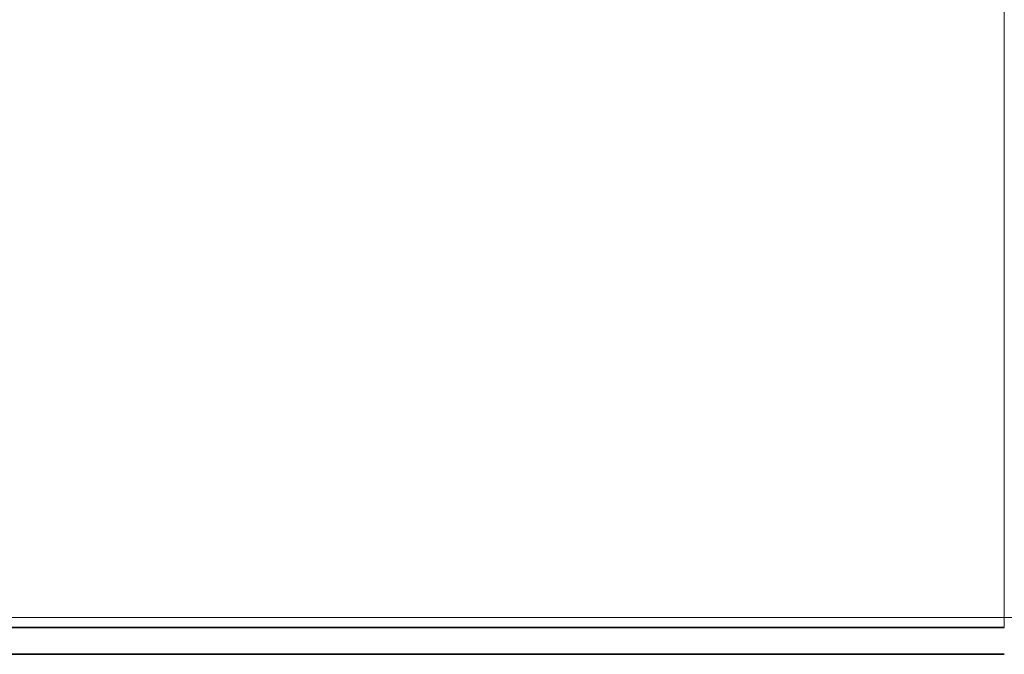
# Model space of a CAD drawing. Header units: millimetres. Extents: x 5 to 415, y 5 to 292.
# Tile 8 of 123: x 138 to 162, y 54 to 70. Entities that reach past the tile are written whole.
import ezdxf

# ---------------------------------------------------------------- set-up
doc = ezdxf.new("R2010")
doc.units = ezdxf.units.MM
doc.layers.add('Sichtbar (ISO)', color=7, linetype='Continuous', lineweight=35)
doc.layers.add('Sichtbar schmal (ISO)', color=7, linetype='Continuous', lineweight=18)

msp = doc.modelspace()

# ---------------------------------------------------------------- linework, layer by layer
at = {"layer": 'Sichtbar (ISO)'}
for p, q in [((162.03015285, 55.11528397), (108.02984735, 55.11528397)), ((108.02984094, 54.46528397), (162.03017087, 54.46528397))]:
    msp.add_line(p, q, dxfattribs=at)
at = {"layer": 'Sichtbar schmal (ISO)'}
for p, q in [((162.03015045, 55.35100806), (108.02984978, 55.35100834)), ((162.03015181, 55.35102908), (162.03015181, 55.11528397))]:
    msp.add_line(p, q, dxfattribs=at)
for points, knots in [([(162.0301498, 77.91992556), (162.0301498, 76.99820225), (162.03015002, 74.61314944), (162.03014988, 70.75991333), (162.03014999, 66.5987194), (162.03014962, 61.42711567), (162.03015121, 57.77379454), (162.03015121, 55.35104058)], [0, 0, 0, 0, 0.11786679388, 0.29638494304, 0.4749030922, 0.65342124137, 0.99999844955, 0.99999844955, 0.99999844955, 0.99999844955]), ([(162.03015116, 55.3510408), (162.46421867, 55.3510408), (163.29552636, 55.3510408), (164.48585443, 55.3510408), (165.56186833, 55.3510408), (166.52565005, 55.3510408), (167.38502624, 55.3510408), (168.14947036, 55.3510408), (168.82872442, 55.3510408), (169.43247129, 55.3510408), (169.96966957, 55.3510408), (170.44725246, 55.3510408), (170.87027389, 55.3510408), (171.24431817, 55.3510408), (171.57798239, 55.3510408), (171.88315035, 55.3510408), (172.17228592, 55.3510408), (172.4542501, 55.3510408), (172.7325122, 55.3510408), (173.00682591, 55.3510408), (173.27645808, 55.3510408), (173.54114227, 55.3510408), (173.80050081, 55.3510408), (174.05401942, 55.3510408), (174.30143761, 55.3510408), (174.54268177, 55.3510408), (174.77710194, 55.3510408), (175.00366572, 55.3510408), (175.22382718, 55.3510408), (175.44396785, 55.3510408), (175.67346102, 55.3510408), (175.91968358, 55.3510408), (176.18289839, 55.3510408), (176.45484059, 55.3510408), (176.72139038, 55.3510408), (176.96935687, 55.3510408), (177.19110624, 55.3510408), (177.38360568, 55.3510408), (177.54576082, 55.3510408), (177.67635222, 55.3510408), (177.7742654, 55.3510408), (177.83864125, 55.3510408), (177.86276203, 55.3510408), (177.86582288, 55.3510408), (177.86582288, 55.3510408)], [0.00000001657, 0.00000001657, 0.00000001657, 0.00000001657, 0.03054277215, 0.05843734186, 0.08352222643, 0.10594916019, 0.1259577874, 0.14379435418, 0.15969910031, 0.17390862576, 0.18665186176, 0.19809786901, 0.20832682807, 0.21741853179, 0.22556880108, 0.23308234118, 0.24030028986, 0.24749311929, 0.25472797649, 0.26195792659, 0.26918172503, 0.27641232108, 0.28364229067, 0.29086242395, 0.29807477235, 0.30529398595, 0.31253059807, 0.31973642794, 0.32689425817, 0.3342398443, 0.34223824, 0.35132321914, 0.36175081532, 0.37347203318, 0.38612096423, 0.39922523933, 0.41247923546, 0.42585462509, 0.43938383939, 0.4530631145, 0.46685075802, 0.48071533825, 0.4946220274, 0.50000115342, 0.50000115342, 0.50000115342, 0.50000115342])]:
    msp.add_open_spline(points, degree=3, knots=knots, dxfattribs=at)

doc.saveas('drawing.dxf')
